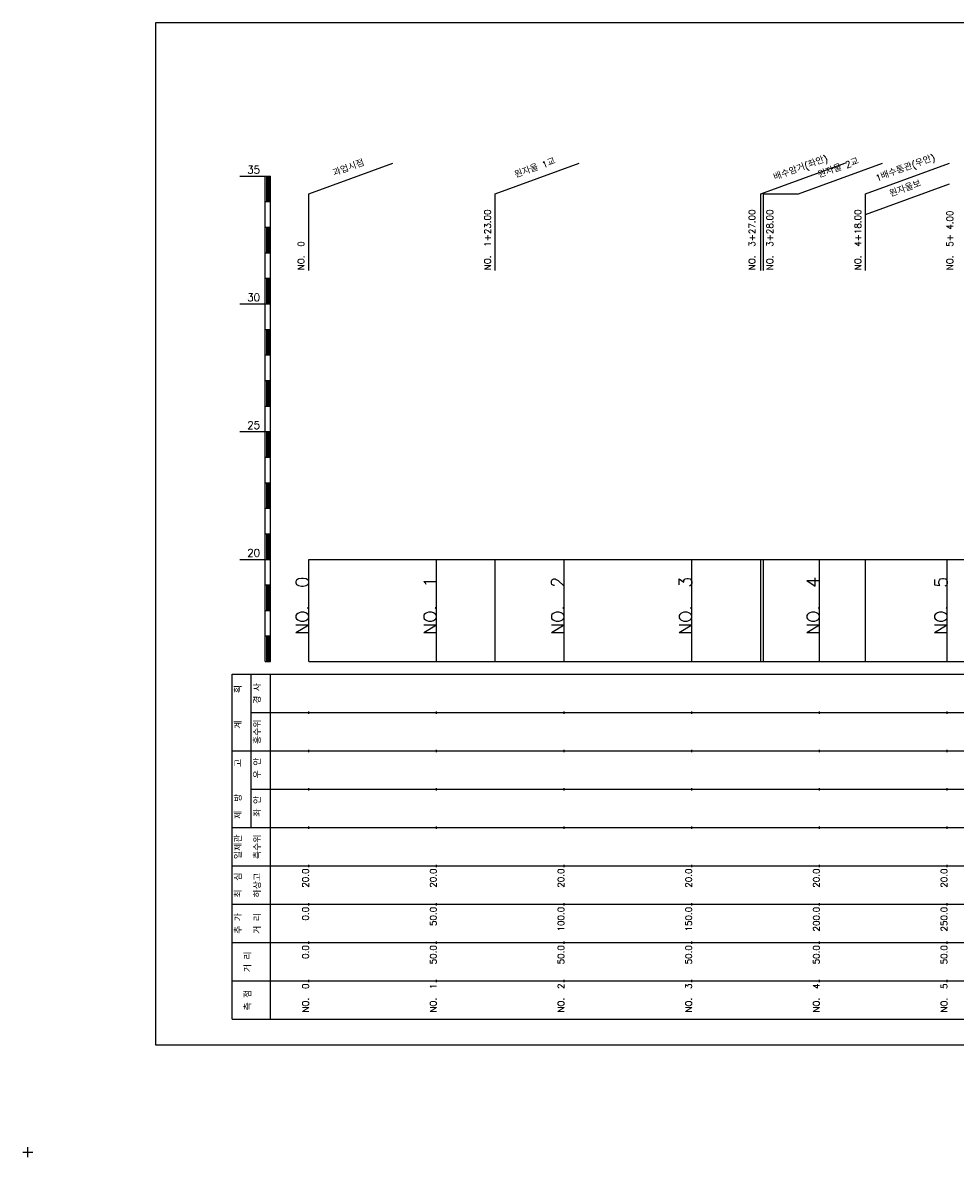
# Model space of a CAD drawing. Extents: x -2 to 685, y -2 to 925.
# Tile 1 of 4: x -2 to 363, y -2 to 442. Entities that reach past the tile are written whole.
import ezdxf
from ezdxf.enums import TextEntityAlignment as Align

# ---------------------------------------------------------------- set-up
doc = ezdxf.new("R2010")
doc.units = 0
doc.header["$LTSCALE"] = 5
for name, color, linetype in [('BOX', 5, 'CONTINUOUS'), ('DT1', 3, 'CONTINUOUS'), ('LT1', 4, 'CONTINUOUS'), ('ST1', 7, 'CONTINUOUS')]:
    doc.layers.add(name, color=color, linetype=linetype)
doc.styles.add('GHS', font='ROMANS.shx', dxfattribs={"bigfont": 'GHS.shx'})

msp = doc.modelspace()

# ---------------------------------------------------------------- linework, layer by layer
at = {"layer": 'BOX'}
msp.add_lwpolyline([(50, 42), (650, 42), (650, 442), (50, 442), (50, 42)], dxfattribs=at)
at = {"layer": 'DT1', "linetype": 'CONTINUOUS'}
msp.add_line((288, 375), (301.78, 375), dxfattribs=at)
at = {"layer": 'LT1', "linetype": 'CONTINUOUS'}
for p, q in [((110, 375), (142.89, 386.97)), ((183, 375), (215.89, 386.97)), ((287, 375), (319.89, 386.97)), ((301.78, 375), (334.67, 386.97)), ((328, 375), (360.89, 386.97)), ((328, 366.91), (360.89, 378.88)), ((110, 345), (110, 375)), ((183, 345), (183, 375)), ((287, 345), (287, 375)), ((288, 345), (288, 375)), ((328, 345), (328, 375))]:
    msp.add_line(p, q, dxfattribs=at)
at = {"layer": 'LT1'}
for p, q in [((83, 382), (93, 382)), ((93, 192), (93, 382)), ((93, 382), (95, 382)), ((95, 192), (95, 382)), ((93.5, 381.8), (93.5, 372.2)), ((94, 381.8), (94, 372.2)), ((94.5, 381.8), (94.5, 372.2)), ((93, 372), (95, 372)), ((93, 362), (95, 362)), ((93.5, 361.8), (93.5, 352.2)), ((94, 361.8), (94, 352.2)), ((94.5, 361.8), (94.5, 352.2)), ((93, 352), (95, 352)), ((93, 342), (95, 342)), ((93.5, 341.8), (93.5, 332.2)), ((94, 341.8), (94, 332.2)), ((94.5, 341.8), (94.5, 332.2)), ((83, 332), (93, 332)), ((93, 332), (95, 332)), ((93, 322), (95, 322)), ((93.5, 321.8), (93.5, 312.2)), ((94, 321.8), (94, 312.2)), ((94.5, 321.8), (94.5, 312.2)), ((93, 312), (95, 312)), ((93, 302), (95, 302)), ((93.5, 301.8), (93.5, 292.2)), ((94, 301.8), (94, 292.2)), ((94.5, 301.8), (94.5, 292.2)), ((93, 292), (95, 292)), ((83, 282), (93, 282)), ((93, 282), (95, 282)), ((93.5, 281.8), (93.5, 272.2)), ((94, 281.8), (94, 272.2)), ((94.5, 281.8), (94.5, 272.2)), ((93, 272), (95, 272)), ((93, 262), (95, 262)), ((93.5, 261.8), (93.5, 252.2)), ((94, 261.8), (94, 252.2)), ((94.5, 261.8), (94.5, 252.2)), ((93, 252), (95, 252)), ((93, 242), (95, 242)), ((93.5, 241.8), (93.5, 232.2)), ((94, 241.8), (94, 232.2)), ((94.5, 241.8), (94.5, 232.2)), ((83, 232), (93, 232)), ((93, 232), (95, 232)), ((110, 192), (110, 232)), ((160, 192), (160, 232)), ((183, 192), (183, 232)), ((210, 192), (210, 232)), ((260, 192), (260, 232)), ((287, 192), (287, 232)), ((288, 192), (288, 232)), ((310, 192), (310, 232)), ((328, 192), (328, 232)), ((360, 192), (360, 232)), ((110, 225.69), (110, 226.69)), ((160, 225.69), (160, 226.69)), ((210, 225.69), (210, 226.69)), ((260, 225.69), (260, 226.69)), ((310, 225.69), (310, 226.69)), ((360, 225.69), (360, 226.69)), ((93, 222), (95, 222)), ((93.5, 221.8), (93.5, 212.2)), ((94, 221.8), (94, 212.2)), ((94.5, 221.8), (94.5, 212.2)), ((93, 212), (95, 212)), ((93, 202), (95, 202)), ((93.5, 201.8), (93.5, 192.2)), ((94, 201.8), (94, 192.2)), ((94.5, 201.8), (94.5, 192.2)), ((93, 192), (95, 192)), ((110, 192), (610, 192)), ((110, 171.5), (110, 172.5)), ((160, 171.5), (160, 172.5)), ((210, 171.5), (210, 172.5)), ((260, 171.5), (260, 172.5)), ((310, 171.5), (310, 172.5)), ((360, 171.5), (360, 172.5)), ((110, 156.5), (110, 157.5)), ((160, 156.5), (160, 157.5)), ((210, 156.5), (210, 157.5)), ((260, 156.5), (260, 157.5)), ((310, 156.5), (310, 157.5)), ((360, 156.5), (360, 157.5)), ((110, 141.5), (110, 142.5)), ((160, 141.5), (160, 142.5)), ((210, 141.5), (210, 142.5)), ((260, 141.5), (260, 142.5)), ((310, 141.5), (310, 142.5)), ((360, 141.5), (360, 142.5)), ((110, 126.5), (110, 127.5)), ((160, 126.5), (160, 127.5)), ((210, 126.5), (210, 127.5)), ((260, 126.5), (260, 127.5)), ((310, 126.5), (310, 127.5)), ((360, 126.5), (360, 127.5)), ((110, 111.5), (110, 112.5)), ((160, 111.5), (160, 112.5)), ((210, 111.5), (210, 112.5)), ((260, 111.5), (260, 112.5)), ((310, 111.5), (310, 112.5)), ((360, 111.5), (360, 112.5)), ((110, 96.5), (110, 97.5)), ((160, 96.5), (160, 97.5)), ((210, 96.5), (210, 97.5)), ((260, 96.5), (260, 97.5)), ((310, 96.5), (310, 97.5)), ((360, 96.5), (360, 97.5)), ((110, 81.5), (110, 82.5)), ((160, 81.5), (160, 82.5)), ((210, 81.5), (210, 82.5)), ((260, 81.5), (260, 82.5)), ((310, 81.5), (310, 82.5)), ((360, 81.5), (360, 82.5)), ((110, 66.5), (110, 67.5)), ((160, 66.5), (160, 67.5)), ((210, 66.5), (210, 67.5)), ((260, 66.5), (260, 67.5)), ((310, 66.5), (310, 67.5)), ((360, 66.5), (360, 67.5))]:
    msp.add_line(p, q, dxfattribs=at)
msp.add_lwpolyline([(110, 232), (160, 232), (210, 232), (260, 232), (310, 232), (360, 232), (410, 232), (460, 232), (510, 232), (560, 232), (610, 232)], dxfattribs=at)
at = {"layer": 'ST1'}
for p, q in [((80, 52), (80, 187)), ((80, 187), (623, 187)), ((87.5, 157), (87.5, 187)), ((95, 52), (95, 187)), ((87.5, 172), (623, 172)), ((80, 157), (623, 157)), ((87.5, 127), (87.5, 157)), ((87.5, 142), (623, 142)), ((80, 127), (623, 127)), ((80, 112), (623, 112)), ((80, 97), (623, 97)), ((80, 82), (623, 82)), ((80, 67), (623, 67)), ((80, 52), (623, 52)), ((-2, 0), (2, 0)), ((0, -2), (0, 2))]:
    msp.add_line(p, q, dxfattribs=at)

# ---------------------------------------------------------------- texts
at = {"layer": 'DT1', "linetype": 'CONTINUOUS', "style": 'GHS'}
for s, rotation, p in [('과업시점', 20, (126, 383.99)), ('원자울 1교', 20, (199, 383.99)), ('배수암거(좌안)', 20, (303, 383.99)), ('원자울 2교', 20, (317.78, 383.99)), ('1배수통관(우안)', 20, (344, 383.99)), ('원자울보', 20, (344, 375.9)), ('경 사', 90, (91.25, 179.5)), ('  획', 90, (83.75, 179.5)), ('홍수위', 90, (91.25, 164.5)), ('   계', 90, (83.75, 164.5)), ('   고', 90, (83.75, 149.5)), (' 우 안', 90, (91.25, 149.5)), (' 제  방', 90, (83.75, 134.5)), (' 좌 안', 90, (91.25, 134.5)), ('일제관', 90, (83.75, 119.5)), ('측수위', 90, (91.25, 119.5)), ('최  심', 90, (83.75, 104.5)), ('하상고', 90, (91.25, 104.5)), ('추 가', 90, (83.75, 89.5)), ('거 리', 90, (91.25, 89.5)), ('거 리', 90, (87.5, 74.5)), ('측 점', 90, (87.5, 59.5))]:
    msp.add_text(s, height=2.5, rotation=rotation, dxfattribs=at).set_placement(p, align=Align.CENTER)
at = {"layer": 'DT1', "style": 'GHS'}
for s, p in [('35', (91, 383)), ('30', (91, 333)), ('25', (91, 283)), ('20', (91, 233))]:
    msp.add_text(s, height=3, dxfattribs=at).set_placement(p, align=Align.RIGHT)
at = {"layer": 'DT1', "linetype": 'CONTINUOUS', "style": 'GHS'}
for s, p in [('NO.  1+23.00 ', (181.25, 345.12)), ('NO.  3+27.00 ', (284.79, 345.12)), ('NO.  3+28.00 ', (291.78, 345.12)), ('NO.  4+18.00 ', (326.25, 345.12)), ('NO.  5+ 4.00 ', (362.25, 345.12)), ('NO.  0 ', (108.25, 345.12))]:
    msp.add_text(s, height=2.5, rotation=90, dxfattribs=at).set_placement(p)
at = {"layer": 'DT1', "style": 'GHS'}
for s, height, p in [('NO.  0', 5, (110, 225.19)), ('NO.  1', 5, (160, 225.19)), ('NO.  2', 5, (210, 225.19)), ('NO.  3', 5, (260, 225.19)), ('NO.  4', 5, (310, 225.19)), ('NO.  5', 5, (360, 225.19)), (' 20.0', 2.5, (110, 111)), (' 20.0', 2.5, (160, 111)), (' 20.0', 2.5, (210, 111)), (' 20.0', 2.5, (260, 111)), (' 20.0', 2.5, (310, 111)), (' 20.0', 2.5, (360, 111)), ('     0.0', 2.5, (110, 96)), ('    50.0', 2.5, (160, 96)), ('   100.0', 2.5, (210, 96)), ('   150.0', 2.5, (260, 96)), ('   200.0', 2.5, (310, 96)), ('   250.0', 2.5, (360, 96)), ('   0.0', 2.5, (110, 81)), ('  50.0', 2.5, (160, 81)), ('  50.0', 2.5, (210, 81)), ('  50.0', 2.5, (260, 81)), ('  50.0', 2.5, (310, 81)), ('  50.0', 2.5, (360, 81)), ('NO.  0', 2.5, (110, 66)), ('NO.  1', 2.5, (160, 66)), ('NO.  2', 2.5, (210, 66)), ('NO.  3', 2.5, (260, 66)), ('NO.  4', 2.5, (310, 66)), ('NO.  5', 2.5, (360, 66))]:
    msp.add_text(s, height=height, rotation=90, dxfattribs=at).set_placement(p, align=Align.RIGHT)

doc.saveas('drawing.dxf')
